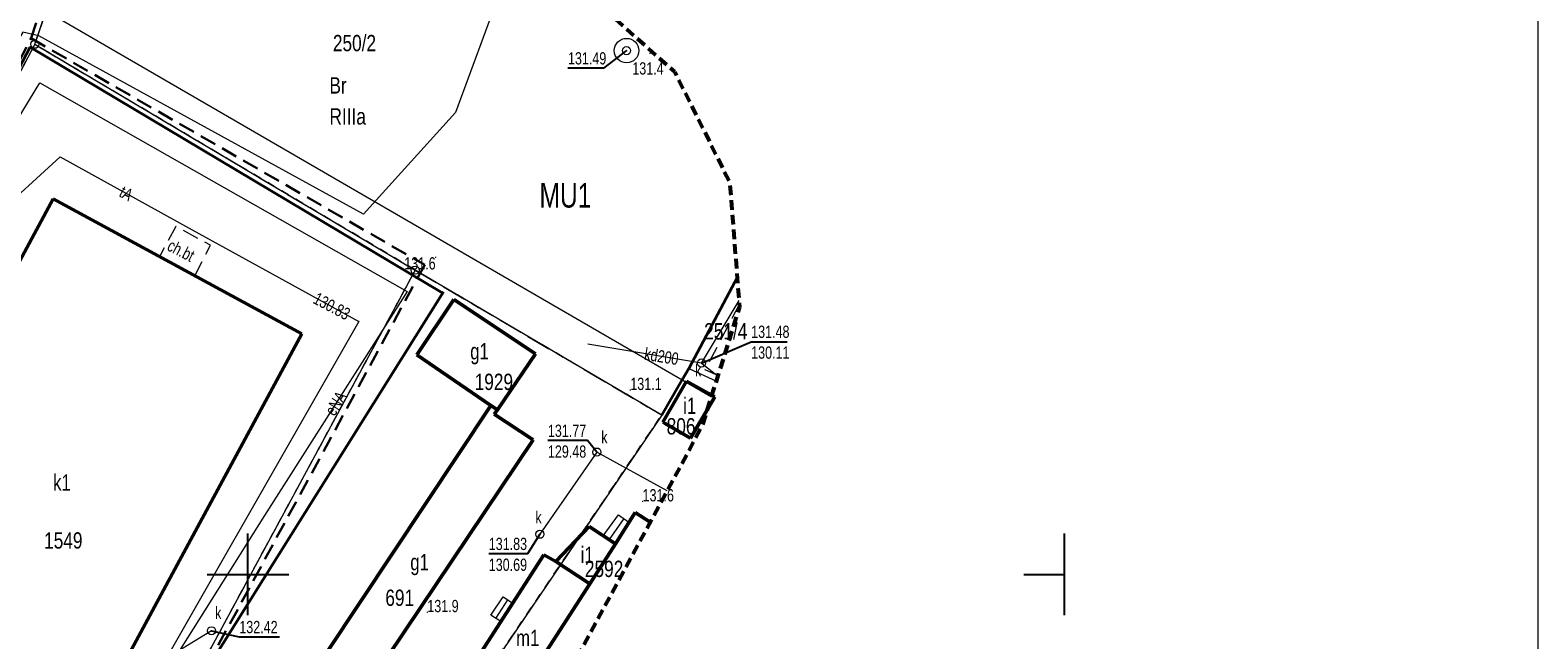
# Model space of a CAD drawing. Header units: centimetres. Extents: x 1590 to 6442358, y 1327 to 6703124.
# Tile 35 of 79: x 1926 to 2019, y 1623 to 1660. Entities that reach past the tile are written whole.
import ezdxf
from ezdxf.enums import TextEntityAlignment as Align

# ---------------------------------------------------------------- set-up
doc = ezdxf.new("R2010")
doc.units = ezdxf.units.CM
for name, pattern in [('TZ.430.7812.2024$0$1.0_0.5', [1.5, 1, -0.5]), ('TZ.430.7812.2024$0$2', [0.9, 0.6, -0.3]), ('TZ.430.7812.2024$0$219-500', [0]), ('TZ.430.7812.2024$0$egkk-500', [2, 1.5, -0.5]), ('TZ.430.7812.2024$0$egug-500', [1, 0.5, -0.5]), ('TZ.430.7812.2024$0$suep_nn_500', [0])]:
    doc.linetypes.add(name, pattern=pattern)
for name, color, linetype, lineweight in [('0_RAMKA', 7, 'Continuous', 25), ('TZ.430.7812.2024$0$!MPZP', 134, 'Continuous', 18), ('TZ.430.7812.2024$0$#RAMKA', 7, 'Continuous', 15)]:
    doc.layers.add(name, color=color, linetype=linetype, lineweight=lineweight)
for name, color, linetype in [('TZ.430.7812.2024$0$202-punkt graniczny', 7, 'Continuous'), ('TZ.430.7812.2024$0$203-punkt graniczny', 7, 'Continuous'), ('TZ.430.7812.2024$0$209-oznaczenie konturu klasyfikacyjnego', 7, 'Continuous'), ('TZ.430.7812.2024$0$210-oznaczenie konturu użytku gruntowego', 7, 'Continuous'), ('TZ.430.7812.2024$0$211-numer działki ewidencyjnej', 7, 'Continuous'), ('TZ.430.7812.2024$0$217-kontur klasyfikacyjny', 7, 'Continuous'), ('TZ.430.7812.2024$0$218-kontur użytku gruntowego', 7, 'Continuous'), ('TZ.430.7812.2024$0$219-działka ewidencyjna', 7, 'Continuous'), ('TZ.430.7812.2024$0$312-budynek ewidencyjny', 7, 'Continuous'), ('TZ.430.7812.2024$0$312-oznaczenie budynku ewidencyjnego', 7, 'Continuous'), ('TZ.430.7812.2024$0$312-oznaczenie budynku ewidencyjnego-Atr117', 7, 'Continuous'), ('TZ.430.7812.2024$0$352-schody', 7, 'Continuous'), ('TZ.430.7812.2024$0$chodnik', 7, 'Continuous'), ('TZ.430.7812.2024$0$chodnik-Atr17', 7, 'Continuous'), ('TZ.430.7812.2024$0$ogrodzenie trwałe', 7, 'Continuous'), ('TZ.430.7812.2024$0$pikieta naturalna', 7, 'Continuous'), ('TZ.430.7812.2024$0$pikieta naturalna-Atr2', 7, 'Continuous'), ('TZ.430.7812.2024$0$przewód elektroenergetyczny niskiego napięcia', 7, 'Continuous'), ('TZ.430.7812.2024$0$przewód elektroenergetyczny podziemny', 7, 'Continuous'), ('TZ.430.7812.2024$0$przewód elektroenergetyczny podziemny-Atr1', 7, 'Continuous'), ('TZ.430.7812.2024$0$przewód kanalizacyjny', 7, 'Continuous'), ('TZ.430.7812.2024$0$przewód kanalizacyjny-Atr1', 7, 'Continuous'), ('TZ.430.7812.2024$0$przewód telekomunikacyjny podziemny', 7, 'Continuous'), ('TZ.430.7812.2024$0$przewód telekomunikacyjny podziemny-Atr1', 7, 'Continuous'), ('TZ.430.7812.2024$0$przewód wodociągowy', 7, 'Continuous'), ('TZ.430.7812.2024$0$rzędna', 7, 'Continuous'), ('TZ.430.7812.2024$0$rzędna-Atr2', 7, 'Continuous'), ('TZ.430.7812.2024$0$rzędna-Atr3', 7, 'Continuous'), ('TZ.430.7812.2024$0$studnia zwykła', 7, 'Continuous'), ('TZ.430.7812.2024$0$Wstawianie ramki sekcyjnej z opisem', 7, 'Continuous'), ('TZ.430.7812.2024$0$właz do komory lub kanału - okrągły', 7, 'Continuous'), ('TZ.430.7812.2024$0$właz do komory lub kanału - okrągły-Atr17', 7, 'Continuous'), ('TZ.430.7812.2024$0$Zakres', 7, 'Continuous')]:
    doc.layers.add(name, color=color, linetype=linetype)
doc.styles.add('TZ.430.7812.2024$0$STANDARD', font='Working1250', dxfattribs={"width": 0.75})
doc.linetypes.add('TZ.430.7812.2024$0$902-500', pattern='A,3.75,0,[1,ksztalty.shx,S=0.5,R=0,X=0,Y=0],3.75', length=7.5)

# ---------------------------------------------------------------- blocks, each defined once
blk = doc.blocks.new('TZ.430.7812.2024$0$202')
at = {"color": 0, "linetype": 'Continuous', "lineweight": 0}
blk.add_circle((0, 0), 0.25, dxfattribs=at)
blk = doc.blocks.new('TZ.430.7812.2024$0$203')
at = {"linetype": 'Continuous', "lineweight": 0}
h = blk.add_hatch(color=0, dxfattribs=at)
edge = h.paths.add_edge_path()
edge.add_arc((0, 0), 0.045, 0, 360)
blk = doc.blocks.new('TZ.430.7812.2024$0$US22')
at = {"color": 0, "linetype": 'Continuous', "lineweight": 13}
blk.add_circle((0, 0), 0.25, dxfattribs=at)
blk = doc.blocks.new('TZ.430.7812.2024$0$PW01')
at = {"linetype": 'Continuous', "lineweight": 13}
h = blk.add_hatch(color=0, dxfattribs=at)
edge = h.paths.add_edge_path()
edge.add_arc((0, 0), 0.045, 0, 360)
blk = doc.blocks.new('TZ.430.7812.2024$0$US13')
at = {"color": 0, "linetype": 'Continuous', "lineweight": 13}
for radius in [0.75, 0.25]:
    blk.add_circle((0, 0), radius, dxfattribs=at)
blk = doc.blocks.new('TZ.430.7812.2024$0$RAMKA500K')
at = {"color": 0}
for p, q in [((350, 47.5), (350, 52.5)), ((400, 47.5), (400, 52.5)), ((347.5, 50), (352.5, 50)), ((397.5, 50), (400, 50))]:
    blk.add_line(p, q, dxfattribs=at)
blk = doc.blocks.new('TZ.430.7812.2024')
blk.add_point((6442361.941, 5667567.217))
at = {"layer": 'TZ.430.7812.2024$0$!MPZP', "color": 134, "linetype": 'TZ.430.7812.2024$0$1.0_0.5', "lineweight": 30}
for points in [[(6442336.718, 5667582.829), (6442342.816, 5667601.161)], [(6442268.235, 5667450.925), (6442336.718, 5667582.829), (6442360.82, 5667568.949), (6442344.519, 5667538.917), (6442373.796, 5667519.265), (6442337.749, 5667470.876), (6442332.326, 5667463.974), (6442306.733, 5667438.362), (6442302.129, 5667432.529), (6442295.276, 5667414.133)]]:
    blk.add_lwpolyline(points, dxfattribs=at)
at = {"layer": 'TZ.430.7812.2024$0$#RAMKA', "color": 7, "linetype": 'Continuous', "lineweight": 18, "ltscale": 0.5, "elevation": 10.22}
blk.add_lwpolyline([(6442218.974, 5667339.173), (6442218.974, 5667487.673), (6442218.974, 5667636.173), (6442428.974, 5667636.173), (6442428.974, 5667487.673), (6442428.974, 5667339.173)], close=True, dxfattribs=at)
at = {"layer": 'TZ.430.7812.2024$0$217-kontur klasyfikacyjny', "color": 82, "linetype": 'TZ.430.7812.2024$0$egkk-500', "lineweight": 18, "flags": 128}
for points in [[(6442343.25, 5667601.011), (6442336.95, 5667582.46)], [(6442336.95, 5667582.46), (6442360.24, 5667568.63)], [(6442360.24, 5667568.63), (6442375.33, 5667559.76)], [(6442376.99, 5667562.61), (6442379.964, 5667568.251)], [(6442375.33, 5667559.76), (6442376.99, 5667562.61)]]:
    blk.add_lwpolyline(points, dxfattribs=at)
at = {"layer": 'TZ.430.7812.2024$0$218-kontur użytku gruntowego', "color": 82, "linetype": 'TZ.430.7812.2024$0$egug-500', "lineweight": 18, "flags": 128}
for points in [[(6442343.25, 5667601.011), (6442336.95, 5667582.46)], [(6442336.95, 5667582.46), (6442343.25, 5667601.011)], [(6442336.95, 5667582.46), (6442302.19, 5667516.38)], [(6442302.19, 5667516.38), (6442336.95, 5667582.46)], [(6442336.95, 5667582.46), (6442360.24, 5667568.63)], [(6442360.24, 5667568.63), (6442336.95, 5667582.46)], [(6442360.24, 5667568.63), (6442344.18, 5667538.92)], [(6442344.18, 5667538.92), (6442360.24, 5667568.63)], [(6442375.33, 5667559.76), (6442360.24, 5667568.63)], [(6442360.24, 5667568.63), (6442375.33, 5667559.76)], [(6442376.99, 5667562.61), (6442379.964, 5667568.251)], [(6442379.964, 5667568.251), (6442376.99, 5667562.61)], [(6442375.33, 5667559.76), (6442376.99, 5667562.61)], [(6442376.99, 5667562.61), (6442375.33, 5667559.76)], [(6442358.09, 5667534.28), (6442375.33, 5667559.76)], [(6442375.33, 5667559.76), (6442358.09, 5667534.28)]]:
    blk.add_lwpolyline(points, dxfattribs=at)
at = {"layer": 'TZ.430.7812.2024$0$219-działka ewidencyjna', "color": 7, "linetype": 'TZ.430.7812.2024$0$219-500', "lineweight": 18, "flags": 128}
for points in [[(6442336.95, 5667582.46), (6442343.25, 5667601.011)], [(6442336.95, 5667582.46), (6442302.19, 5667516.38)], [(6442336.95, 5667582.46), (6442360.24, 5667568.63)], [(6442360.24, 5667568.63), (6442344.18, 5667538.92)], [(6442375.33, 5667559.76), (6442360.24, 5667568.63)], [(6442379.964, 5667568.251), (6442376.99, 5667562.61)], [(6442376.99, 5667562.61), (6442375.33, 5667559.76)], [(6442376.99, 5667562.61), (6442378.683, 5667561.835)], [(6442375.33, 5667559.76), (6442358.09, 5667534.28)]]:
    blk.add_lwpolyline(points, dxfattribs=at)
at = {"layer": 'TZ.430.7812.2024$0$312-budynek ewidencyjny', "color": 7, "linetype": 'Continuous', "lineweight": 50, "flags": 128}
for points in [[(6442323.86, 5667546.6), (6442338.07, 5667572.99)], [(6442338.07, 5667572.99), (6442353.29, 5667564.72)], [(6442360.33, 5667563.44), (6442362.6, 5667566.83)], [(6442362.6, 5667566.83), (6442367.6, 5667563.51)], [(6442353.29, 5667564.72), (6442340.52, 5667541.06)], [(6442364.87, 5667560.34), (6442360.33, 5667563.44)], [(6442367.6, 5667563.51), (6442365.27, 5667560.08)], [(6442375.41, 5667559.32), (6442376.85, 5667561.84)], [(6442376.85, 5667561.84), (6442378.58, 5667560.87)], [(6442378.58, 5667560.87), (6442377.09, 5667558.35)], [(6442352.87, 5667542.29), (6442364.87, 5667560.34)], [(6442364.87, 5667560.34), (6442365.27, 5667560.08)], [(6442365.27, 5667560.08), (6442364.87, 5667560.34)], [(6442365.27, 5667560.08), (6442365.08, 5667559.82)], [(6442365.08, 5667559.82), (6442367.47, 5667558.25)], [(6442375.55, 5667559.25), (6442375.41, 5667559.32)], [(6442375.41, 5667559.32), (6442375.55, 5667559.25)], [(6442377.09, 5667558.35), (6442375.55, 5667559.25)], [(6442367.47, 5667558.25), (6442355.58, 5667540.54)], [(6442372.5, 5667551.88), (6442373.7, 5667553.8)], [(6442373.7, 5667553.8), (6442374.633, 5667553.201)], [(6442368.84, 5667550.79), (6442370.9, 5667552.93)], [(6442370.9, 5667552.93), (6442372.5, 5667551.88)], [(6442370.94, 5667549.43), (6442372.5, 5667551.88)], [(6442372.5, 5667551.88), (6442370.94, 5667549.43)], [(6442363.54, 5667544.1), (6442368.12, 5667551.2)], [(6442368.12, 5667551.2), (6442368.84, 5667550.79)], [(6442368.84, 5667550.79), (6442370.94, 5667549.43)], [(6442370.94, 5667549.43), (6442368.84, 5667550.79)], [(6442366.86, 5667543.1), (6442370.94, 5667549.43)], [(6442370.94, 5667549.43), (6442366.86, 5667543.1)]]:
    blk.add_lwpolyline(points, dxfattribs=at)
at = {"layer": 'TZ.430.7812.2024$0$352-schody', "color": 7, "linetype": 'Continuous', "lineweight": 18}
for p, q in [((6442371.74, 5667552.37), (6442372.69, 5667553.64)), ((6442373.01, 5667553.42), (6442372.12, 5667552.13)), ((6442373.32, 5667553.2), (6442372.5, 5667551.88)), ((6442372.69, 5667553.64), (6442373.32, 5667553.2)), ((6442372.5, 5667551.88), (6442371.74, 5667552.37)), ((6442364.87, 5667547.5), (6442365.63, 5667548.62)), ((6442365.63, 5667548.62), (6442366.21, 5667548.24)), ((6442365.18, 5667547.31), (6442365.92, 5667548.44)), ((6442366.21, 5667548.24), (6442365.48, 5667547.11)), ((6442365.48, 5667547.11), (6442364.87, 5667547.5))]:
    blk.add_line(p, q, dxfattribs=at)
at = {"layer": 'TZ.430.7812.2024$0$chodnik', "color": 7, "linetype": 'TZ.430.7812.2024$0$1.0_0.5', "lineweight": 18, "flags": 128}
blk.add_lwpolyline([(6442346.74, 5667568.28), (6442347.71, 5667570.15), (6442345.59, 5667571.3), (6442344.58, 5667569.45)], close=True, dxfattribs=at)
blk.add_lwpolyline([(6442380.096, 5667566.557), (6442377.98, 5667562.54), (6442378.788, 5667562.17)], dxfattribs=at)
at = {"layer": 'TZ.430.7812.2024$0$ogrodzenie trwałe', "color": 7, "linetype": 'TZ.430.7812.2024$0$902-500', "lineweight": 35, "flags": 128}
for points in [[(6442319.544, 5667549.857), (6442325.389, 5667560.989), (6442327.061, 5667564), (6442327.538, 5667564.93), (6442336.661, 5667582.272), (6442361.941, 5667567.217)], [(6442379.967, 5667568.213), (6442376.99, 5667562.61), (6442376.59, 5667561.92), (6442375.33, 5667559.76)], [(6442361.98, 5667567.31), (6442344.18, 5667538.92)]]:
    blk.add_lwpolyline(points, dxfattribs=at)
at = {"layer": 'TZ.430.7812.2024$0$przewód elektroenergetyczny niskiego napięcia', "color": 1, "linetype": 'TZ.430.7812.2024$0$suep_nn_500', "lineweight": 18, "flags": 128}
blk.add_lwpolyline([(6442378.372, 5667560.845), (6442321.131, 5667594.063)], dxfattribs=at)
at = {"layer": 'TZ.430.7812.2024$0$przewód elektroenergetyczny podziemny', "color": 1, "linetype": 'Continuous', "lineweight": 18, "flags": 128}
blk.add_lwpolyline([(6442333.22, 5667576.58), (6442334.58, 5667575.73), (6442337.26, 5667580.1), (6442359.75, 5667567.32), (6442351.01, 5667553.61), (6442344.11, 5667542.65), (6442341.33, 5667538.65)], dxfattribs=at)
at = {"layer": 'TZ.430.7812.2024$0$przewód kanalizacyjny', "color": 34, "linetype": 'Continuous', "lineweight": 18, "flags": 128}
for points in [[(6442377.77, 5667562.94), (6442380.079, 5667566.776)], [(6442377.77, 5667562.94), (6442370.8, 5667564.09)], [(6442377.77, 5667562.94), (6442378.779, 5667562.143)], [(6442375.672, 5667555.125), (6442371.36, 5667557.49), (6442367.87, 5667552.46)], [(6442347.77, 5667546.55), (6442341.36, 5667542.62)]]:
    blk.add_lwpolyline(points, dxfattribs=at)
at = {"layer": 'TZ.430.7812.2024$0$przewód telekomunikacyjny podziemny', "color": 30, "linetype": 'Continuous', "lineweight": 18, "flags": 128}
blk.add_lwpolyline([(6442322.3, 5667538.1), (6442322.83, 5667539.2), (6442321.03, 5667542.41), (6442324.78, 5667553.68), (6442328.94, 5667562.02), (6442334.39, 5667571.82), (6442338.5, 5667575.57), (6442346.59, 5667571.09), (6442356.79, 5667565.49), (6442341.62, 5667538.95)], dxfattribs=at)
at = {"layer": 'TZ.430.7812.2024$0$przewód wodociągowy', "color": 5, "linetype": 'Continuous', "lineweight": 18, "flags": 128}
blk.add_lwpolyline([(6442366.373, 5667588.251), (6442362.7, 5667578.29), (6442357.07, 5667572.06), (6442337.2, 5667582.98), (6442336.21, 5667583.2), (6442328.46, 5667569.87), (6442319.72, 5667554), (6442308.29, 5667532.55), (6442306.39, 5667529.68)], dxfattribs=at)
at = {"layer": 'TZ.430.7812.2024$0$rzędna-Atr2', "color": 7, "flags": 128}
for points in [[(6442373.18, 5667582.07), (6442371.77, 5667580.99), (6442369.593, 5667580.99)], [(6442377.77, 5667562.94), (6442380.81, 5667564.25), (6442383.014, 5667564.25)], [(6442371.36, 5667557.49), (6442370.79, 5667558.19), (6442368.364, 5667558.19)], [(6442367.87, 5667552.46), (6442367.11, 5667551.26), (6442364.743, 5667551.26)], [(6442347.77, 5667546.55), (6442349.47, 5667546.17), (6442351.923, 5667546.17)]]:
    blk.add_lwpolyline(points, dxfattribs=at)
at = {"layer": 'TZ.430.7812.2024$0$Zakres', "color": 6, "linetype": 'TZ.430.7812.2024$0$2', "lineweight": 53, "flags": 128}
blk.add_lwpolyline([(6442278.93, 5667514.66), (6442275.73, 5667508.31), (6442250.56, 5667460), (6442248.38, 5667452.57), (6442249.19, 5667444.88), (6442252.85, 5667438.06), (6442258.83, 5667433.14), (6442292.46, 5667415.06), (6442299.05, 5667412.89), (6442305.99, 5667413.1), (6442312.43, 5667415.66), (6442317.62, 5667420.27), (6442321.55, 5667425.24), (6442346.25, 5667449.96), (6442347.97, 5667451.91), (6442353.29, 5667458.83), (6442353.43, 5667459.03), (6442368.88, 5667479.64), (6442389.47, 5667506.98), (6442392.91, 5667514.25), (6442393.22, 5667522.28), (6442390.34, 5667529.79), (6442384.73, 5667535.55), (6442370.37, 5667545.31), (6442377.83, 5667559.12), (6442380.11, 5667566.38), (6442379.52, 5667573.96), (6442376.13, 5667580.77), (6442370.45, 5667585.83), (6442347.16, 5667599.66), (6442339.55, 5667602.29), (6442331.51, 5667601.71), (6442324.36, 5667598), (6442319.25, 5667591.77), (6442284.49, 5667525.69), (6442284.33, 5667525.38)], close=True, dxfattribs=at)
at = {"layer": 'TZ.430.7812.2024$0$202-punkt graniczny', "color": 7, "linetype": 'Continuous', "lineweight": 18}
for p in [(6442336.95, 5667582.46), (6442360.24, 5667568.63)]:
    blk.add_blockref('TZ.430.7812.2024$0$202', p, dxfattribs=at)
at = {"layer": 'TZ.430.7812.2024$0$203-punkt graniczny', "color": 7, "linetype": 'Continuous', "lineweight": 18}
for p in [(6442376.99, 5667562.61), (6442375.33, 5667559.76)]:
    blk.add_blockref('TZ.430.7812.2024$0$203', p, dxfattribs=at)
at = {"layer": 'TZ.430.7812.2024$0$pikieta naturalna', "color": 7, "linetype": 'Continuous', "lineweight": 13}
for p in [(6442374.61, 5667581.9), (6442361.49, 5667569.42), (6442373.41, 5667561.29), (6442374.16, 5667554.47), (6442360.98, 5667547.69)]:
    blk.add_blockref('TZ.430.7812.2024$0$PW01', p, dxfattribs=at)
at = {"layer": 'TZ.430.7812.2024$0$rzędna', "color": 5, "linetype": 'Continuous', "lineweight": 18}
blk.add_blockref('TZ.430.7812.2024$0$PW01', (6442373.18, 5667582.07), dxfattribs=at)
at = {"layer": 'TZ.430.7812.2024$0$rzędna', "color": 30, "linetype": 'Continuous', "lineweight": 18}
blk.add_blockref('TZ.430.7812.2024$0$PW01', (6442356.79, 5667565.49), dxfattribs=at)
at = {"layer": 'TZ.430.7812.2024$0$rzędna', "color": 34, "linetype": 'Continuous', "lineweight": 18}
for p in [(6442377.77, 5667562.94), (6442371.36, 5667557.49), (6442367.87, 5667552.46), (6442347.77, 5667546.55)]:
    blk.add_blockref('TZ.430.7812.2024$0$PW01', p, dxfattribs=at)
at = {"layer": 'TZ.430.7812.2024$0$studnia zwykła', "color": 5, "linetype": 'Continuous', "lineweight": 18}
blk.add_blockref('TZ.430.7812.2024$0$US13', (6442373.18, 5667582.07), dxfattribs=at)
at = {"layer": 'TZ.430.7812.2024$0$Wstawianie ramki sekcyjnej z opisem', "color": 7, "linetype": 'Continuous', "lineweight": 13}
blk.add_blockref('TZ.430.7812.2024$0$RAMKA500K', (6442000, 5667500), dxfattribs=at)
at = {"layer": 'TZ.430.7812.2024$0$właz do komory lub kanału - okrągły', "color": 7, "linetype": 'Continuous', "lineweight": 18}
for p in [(6442377.77, 5667562.94), (6442371.36, 5667557.49), (6442367.87, 5667552.46), (6442347.77, 5667546.55)]:
    blk.add_blockref('TZ.430.7812.2024$0$US22', p, dxfattribs=at)
at = {"layer": 'TZ.430.7812.2024$0$!MPZP', "color": 134, "lineweight": 20, "insert": (6442367.849, 5667573.959), "char_height": 1.5, "width": 7.24236, "attachment_point": 1, "style": 'TZ.430.7812.2024$0$STANDARD'}
blk.add_mtext('MU1', dxfattribs=at)
at = {"layer": 'TZ.430.7812.2024$0$209-oznaczenie konturu klasyfikacyjnego', "color": 82, "linetype": 'Continuous', "lineweight": 18, "style": 'TZ.430.7812.2024$0$STANDARD', "width": 0.79}
blk.add_text('RIIIa', height=1, dxfattribs=at).set_placement((6442354.99, 5667578.54), align=Align.TOP_LEFT)
at = {"layer": 'TZ.430.7812.2024$0$210-oznaczenie konturu użytku gruntowego', "color": 82, "linetype": 'Continuous', "lineweight": 18, "style": 'TZ.430.7812.2024$0$STANDARD', "width": 0.79}
blk.add_text('Br', height=1, dxfattribs=at).set_placement((6442354.99, 5667579.44))
at = {"layer": 'TZ.430.7812.2024$0$211-numer działki ewidencyjnej', "color": 7, "linetype": 'Continuous', "lineweight": 18, "style": 'TZ.430.7812.2024$0$STANDARD', "width": 0.79}
for s, p in [('250/2', (6442355.2, 5667582.03)), ('251/4', (6442377.932, 5667564.383))]:
    blk.add_text(s, height=1, dxfattribs=at).set_placement(p)
at = {"layer": 'TZ.430.7812.2024$0$312-oznaczenie budynku ewidencyjnego', "color": 7, "linetype": 'Continuous', "lineweight": 18, "style": 'TZ.430.7812.2024$0$STANDARD', "width": 0.79}
for s, p in [('1929', (6442363.88, 5667562.29)), ('806', (6442375.638, 5667559.569)), ('1549', (6442337.52, 5667552.58)), ('691', (6442358.41, 5667549.07))]:
    blk.add_text(s, height=1, dxfattribs=at).set_placement(p, align=Align.TOP_LEFT)
blk.add_text('2592', height=1, dxfattribs=at).set_placement((6442370.63, 5667549.84))
at = {"layer": 'TZ.430.7812.2024$0$312-oznaczenie budynku ewidencyjnego-Atr117', "color": 7, "style": 'TZ.430.7812.2024$0$STANDARD', "width": 0.765}
for s, p in [('g1', (6442363.61, 5667564.16)), ('i1', (6442376.65, 5667560.83)), ('g1', (6442359.94, 5667551.25))]:
    blk.add_text(s, height=1, dxfattribs=at).set_placement(p, align=Align.TOP_LEFT)
blk.add_text('k1', height=1, dxfattribs=at).set_placement((6442338.07, 5667555.13))
for s, p in [('i1', (6442370.77, 5667551.2)), ('m1', (6442367.13, 5667546.11))]:
    blk.add_text(s, height=1, dxfattribs=at).set_placement(p, align=Align.MIDDLE_CENTER)
at = {"layer": 'TZ.430.7812.2024$0$chodnik-Atr17', "color": 7, "style": 'TZ.430.7812.2024$0$STANDARD', "width": 0.765}
blk.add_text('ch.bt', height=0.75, rotation=332.584, dxfattribs=at).set_placement((6442344.99, 5667569.88))
at = {"layer": 'TZ.430.7812.2024$0$pikieta naturalna-Atr2', "color": 7, "style": 'TZ.430.7812.2024$0$STANDARD', "width": 0.765}
for s, p in [('131.4', (6442373.532, 5667580.606)), ('131.1', (6442373.41, 5667561.29)), ('131.6', (6442374.16, 5667554.47)), ('131.9', (6442360.98, 5667547.69))]:
    blk.add_text(s, height=0.75, dxfattribs=at).set_placement(p)
blk.add_text('131.6', height=0.75, dxfattribs=at).set_placement((6442361.49, 5667569.42), align=Align.TOP_RIGHT)
at = {"layer": 'TZ.430.7812.2024$0$przewód elektroenergetyczny podziemny-Atr1', "color": 1, "style": 'TZ.430.7812.2024$0$STANDARD', "width": 0.765}
blk.add_text('eNA', height=0.75, rotation=57.483, dxfattribs=at).set_placement((6442355.38, 5667560.47), align=Align.MIDDLE_CENTER)
at = {"layer": 'TZ.430.7812.2024$0$przewód kanalizacyjny-Atr1', "color": 34, "style": 'TZ.430.7812.2024$0$STANDARD', "width": 0.765}
blk.add_text('kd200', height=0.75, rotation=350.631, dxfattribs=at).set_placement((6442374.29, 5667563.52), align=Align.MIDDLE_LEFT)
at = {"layer": 'TZ.430.7812.2024$0$przewód telekomunikacyjny podziemny-Atr1', "color": 30, "style": 'TZ.430.7812.2024$0$STANDARD', "width": 0.765}
blk.add_text('tA', height=0.75, rotation=331.024, dxfattribs=at).set_placement((6442342.55, 5667573.33), align=Align.MIDDLE_CENTER)
at = {"layer": 'TZ.430.7812.2024$0$rzędna-Atr2', "color": 5, "style": 'TZ.430.7812.2024$0$STANDARD', "width": 0.765}
blk.add_text('131.49', height=0.75, dxfattribs=at).set_placement((6442369.593, 5667580.998), align=Align.BOTTOM_LEFT)
at = {"layer": 'TZ.430.7812.2024$0$rzędna-Atr2', "color": 30, "style": 'TZ.430.7812.2024$0$STANDARD', "width": 0.765}
blk.add_text('130.83', height=0.75, rotation=332.172, dxfattribs=at).set_placement((6442354.1, 5667566.97), align=Align.MIDDLE_LEFT)
at = {"layer": 'TZ.430.7812.2024$0$rzędna-Atr2', "color": 34, "style": 'TZ.430.7812.2024$0$STANDARD', "width": 0.765}
for s, p in [('131.48', (6442380.81, 5667564.258)), ('131.77', (6442368.364, 5667558.198)), ('131.83', (6442364.743, 5667551.268)), ('132.42', (6442349.47, 5667546.178))]:
    blk.add_text(s, height=0.75, dxfattribs=at).set_placement(p, align=Align.BOTTOM_LEFT)
at = {"layer": 'TZ.430.7812.2024$0$rzędna-Atr3', "color": 34, "style": 'TZ.430.7812.2024$0$STANDARD', "width": 0.765}
for s, p in [('130.11', (6442380.81, 5667562.982)), ('129.48', (6442368.364, 5667556.923)), ('130.69', (6442364.743, 5667549.992))]:
    blk.add_text(s, height=0.75, dxfattribs=at).set_placement(p, align=Align.BOTTOM_LEFT)
at = {"layer": 'TZ.430.7812.2024$0$właz do komory lub kanału - okrągły-Atr17', "color": 7, "style": 'TZ.430.7812.2024$0$STANDARD', "width": 0.765}
for p in [(6442377.37, 5667562.12), (6442371.63, 5667558.03), (6442367.6, 5667553.12), (6442347.99, 5667547.27)]:
    blk.add_text('k', height=0.75, dxfattribs=at).set_placement(p)

msp = doc.modelspace()

# ---------------------------------------------------------------- block references
at = {"layer": '0_RAMKA', "transparency": 33554559}
msp.add_blockref('TZ.430.7812.2024', (-6440410.33, -5665923.18), dxfattribs=at)

doc.saveas('drawing.dxf')
